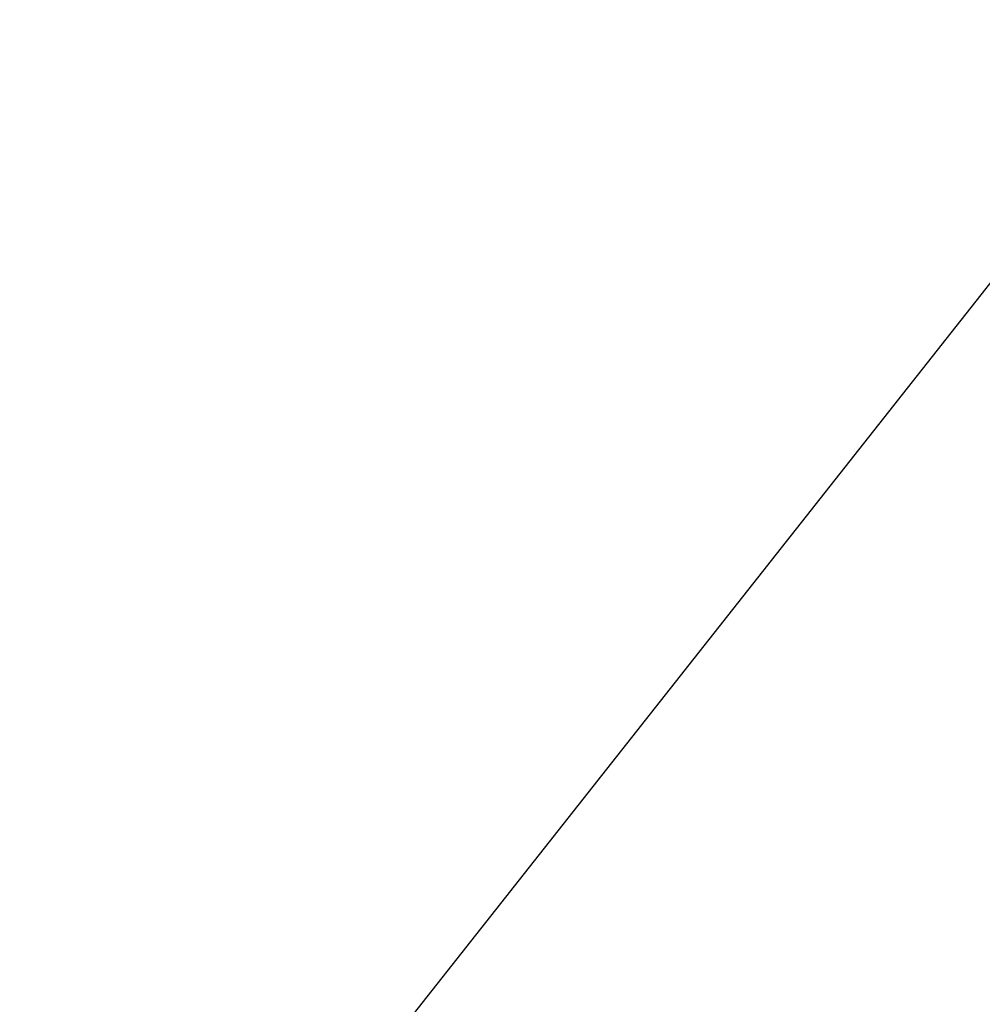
# Model space of a CAD drawing. Extents: x 0 to 901, y 0 to 72.
# Tile 167 of 256: x 448.84811 to 448.8516, y 61.28732 to 61.29089. Entities that reach past the tile are written whole.
import ezdxf

# ---------------------------------------------------------------- set-up
doc = ezdxf.new("R2010")
doc.units = 0
doc.header["$LTSCALE"] = 25.4
doc.layers.get('0').update_dxf_attribs({"color": 13, "linetype": 'CONTINUOUS'})

# ---------------------------------------------------------------- blocks, each defined once
blk = doc.blocks.new('PIN-LED-M-8128_STL')
at = {"color": 0}
blk.add_line((11.1116829, 453.3226624, 63.3914871), (10.9395971, 453.4584961, 63.2755127), dxfattribs=at)
blk.add_line((11.1116829, 453.3226624, 63.3914871), (10.9395971, 453.4584961, 63.2755127), dxfattribs=at)
mesh = blk.add_polyface(dxfattribs=at)
corners = [(11.203413, 453.3647156, 60.6846046), (11.107358, 453.7418518, 60.9087486), (11.0366411, 453.7049255, 60.9033546)]
mesh.append_faces([[corners[k] for k in face] for face in [(0, 1, 2)]], dxfattribs={"color": 0})
mesh = blk.add_polyface(dxfattribs=at)
corners = [(11.2257013, 453.375824, 61.3859711), (11.0545988, 453.7138672, 61.6047211), (11.1182108, 453.32547, 61.3793831)]
mesh.append_faces([[corners[k] for k in face] for face in [(0, 1, 2)]], dxfattribs={"color": 0})
mesh = blk.add_polyface(dxfattribs=at)
corners = [(11.2021456, 453.3640747, 0.9914658), (10.947278, 453.6645203, 0.7658517), (11.0444956, 453.7088013, 0.7734238)]
mesh.append_faces([[corners[k] for k in face] for face in [(0, 1, 2)]], dxfattribs={"color": 0})
mesh = blk.add_polyface(dxfattribs=at)
corners = [(11.3094292, 453.4207764, 0.998511), (11.2021456, 453.3640747, 0.9914658), (11.0444956, 453.7088013, 0.7734238)]
mesh.append_faces([[corners[k] for k in face] for face in [(0, 1, 2)]], dxfattribs={"color": 0})
mesh = blk.add_polyface(dxfattribs=at)
corners = [(11.0576811, 453.3005066, 6.5824885), (10.8351927, 453.6229248, 6.3575897), (10.9192247, 453.6531982, 6.3637385)]
mesh.append_faces([[corners[k] for k in face] for face in [(0, 1, 2)]], dxfattribs={"color": 0})
mesh = blk.add_polyface(dxfattribs=at)
corners = [(11.0576811, 453.3005066, 6.5824885), (10.9419851, 453.2592468, 6.5756836), (10.8351927, 453.6229248, 6.3575897)]
mesh.append_faces([[corners[k] for k in face] for face in [(0, 1, 2)]], dxfattribs={"color": 0})

msp = doc.modelspace()

# ---------------------------------------------------------------- block references
at = {"color": 250, "rotation": 270}
msp.add_blockref('PIN-LED-M-8128_STL', (-4.5156512, 72.3450928, -0.2648032), dxfattribs=at)

doc.saveas('drawing.dxf')
